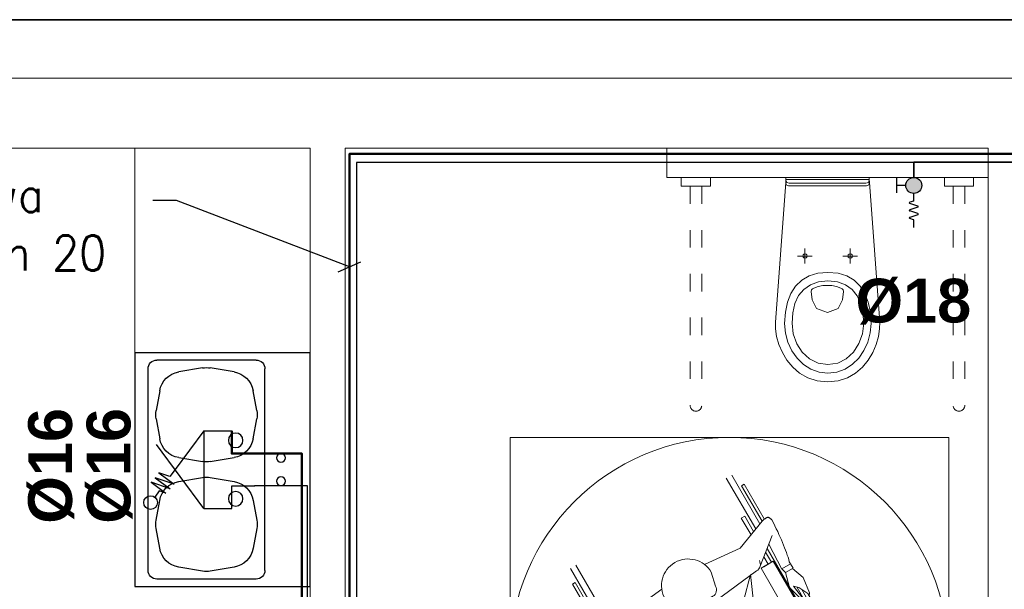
# Model space of a CAD drawing. Header units: millimetres. Extents: x -6697 to 21546, y -3389 to 18959.
# Tile 115 of 153: x 2631 to 2968, y 12673 to 12868. Entities that reach past the tile are written whole.
import ezdxf
from ezdxf import colors
from ezdxf.entities.mleader import LeaderData, LeaderLine
from ezdxf.math import Vec2, Vec3

# ---------------------------------------------------------------- set-up
doc = ezdxf.new("R2010")
doc.units = ezdxf.units.MM
doc.linetypes.add('ACAD_ISO03W100', pattern=[30, 12, -18])
for name, color, linetype, lineweight in [('!opis', 7, 'Continuous', 30), ('sciany_wew', 7, 'Continuous', 18), ('sciany_zew', 7, 'Continuous', 35)]:
    doc.layers.add(name, color=color, linetype=linetype, lineweight=lineweight)
for name, color, linetype, lineweight, true_color in [('2DH_PLS_P', 5, 'Continuous', 25, 0x0000ff), ('2DS_PLS_CW', 20, 'Continuous', 50, 0xff3f00), ('sanitarka', 7, 'Continuous', 5, 0x666666), ('wyposazenie sanitarne', 7, 'Continuous', 5, 0x999999), ('wyposażenie', 7, 'Continuous', 5, 0x999999)]:
    doc.layers.add(name, color=color, linetype=linetype, lineweight=lineweight, true_color=true_color)
for name, color, linetype in [('A-ARM', 12, 'Continuous'), ('opisy', 7, 'Continuous'), ('S_WODA', 150, 'Continuous')]:
    doc.layers.add(name, color=color, linetype=linetype)
doc.styles.add('Arial', font='arial.ttf')
doc.styles.add('opis', font='romans.shx', dxfattribs={"width": 0.9, "height": 18})
doc.styles.get("Standard").update_dxf_attribs({"font": 'arial.ttf'})

# ---------------------------------------------------------------- blocks, each defined once
blk = doc.blocks.new('_Oblique')
at = {"color": 0, "linetype": 'ByBlock', "lineweight": -2}
blk.add_line((-0.5, -0.5), (0.5, 0.5), dxfattribs=at)
blk = doc.blocks.new('B_063500_R')
for points in [[(0, 0), (14.22, 0), (14.2, -0.93), (13.94, -1.69), (13.08, -2), (0, -2), (-13.17, -2), (-14.02, -1.69), (-14.28, -0.93), (-14.3, 0)], [(14.22, -0.7), (14.26, -1.68), (14.09, -2.56), (13.29, -2.93), (0.05, -2.93), (-13.37, -2.93), (-14.17, -2.56), (-14.34, -1.68), (-14.3, -0.7)], [(-7.8, -27.68), (-8.18, -27.57), (-8.45, -27.29), (-8.55, -26.9), (-8.45, -26.51), (-8.18, -26.23), (-7.8, -26.12), (-7.41, -26.23), (-7.14, -26.51), (-7.04, -26.9), (-7.14, -27.29), (-7.41, -27.57)], [(7.71, -27.68), (7.33, -27.57), (7.06, -27.29), (6.95, -26.9), (7.06, -26.51), (7.33, -26.23), (7.71, -26.12), (8.09, -26.23), (8.36, -26.51), (8.47, -26.9), (8.36, -27.29), (8.09, -27.57)]]:
    blk.add_lwpolyline(points, close=True)
for points in [[(-17.9, -49.52), (-14.34, -1.74)], [(14.25, -1.74), (17.82, -49.52)], [(-14.91, -49.95), (-14.68, -46.14), (-13.99, -42.73), (-12.84, -39.75), (-11.23, -37.23), (-9.16, -35.21), (-6.63, -33.73), (-3.63, -32.82), (-0.18, -32.51)], [(-0.18, -32.51), (3.27, -32.82), (6.27, -33.72), (8.82, -35.19), (10.91, -37.19), (12.53, -39.7), (13.7, -42.69), (14.4, -46.11), (14.64, -49.95)], [(-12.4, -49.91), (-12.15, -46.33), (-11.4, -43.18), (-10.15, -40.5), (-8.41, -38.35), (-6.16, -36.76), (-3.42, -35.78), (-0.18, -35.44)], [(-4.57, -37.85), (-5.06, -38.11), (-5.38, -38.46), (-5.49, -39.08), (-5.17, -41.88), (-3.63, -44.85), (0.03, -46.24), (3.7, -44.85), (5.23, -41.88), (5.55, -39.08), (5.44, -38.46), (5.12, -38.11), (4.63, -37.85), (3.15, -37.31), (1.62, -37.03), (0.03, -36.97)], [(0.03, -36.97), (-1.55, -37.03), (-3.09, -37.31), (-4.57, -37.85)], [(-0.18, -35.44), (3.07, -35.77), (5.82, -36.75), (8.09, -38.33), (9.85, -40.47), (11.11, -43.14), (11.87, -46.3), (12.12, -49.91)], [(-0.04, -70.02), (-3.64, -69.65), (-6.82, -68.59), (-9.59, -66.98), (-11.96, -64.92), (-13.93, -62.52), (-15.5, -59.9), (-16.68, -57.18), (-17.47, -54.47), (-17.87, -51.87), (-17.9, -49.52)], [(-0.18, -67.02), (-3.24, -66.65), (-6.04, -65.61), (-8.55, -63.97), (-10.71, -61.83), (-12.47, -59.28), (-13.8, -56.38), (-14.62, -53.25), (-14.91, -49.95)], [(-0.18, -64.09), (-3.51, -63.55), (-6.45, -62.06), (-8.91, -59.78), (-10.79, -56.89), (-11.98, -53.54), (-12.4, -49.91)], [(12.12, -49.91), (11.7, -53.57), (10.49, -56.92), (8.6, -59.81), (6.12, -62.08), (3.16, -63.56), (-0.18, -64.09)], [(14.64, -49.95), (14.35, -53.27), (13.51, -56.42), (12.17, -59.32), (10.39, -61.87), (8.21, -64), (5.69, -65.62), (2.87, -66.66), (-0.18, -67.02)], [(17.82, -49.52), (17.79, -51.87), (17.38, -54.47), (16.59, -57.18), (15.41, -59.9), (13.84, -62.52), (11.88, -64.92), (9.51, -66.98), (6.73, -68.59), (3.55, -69.65), (-0.04, -70.02)]]:
    blk.add_lwpolyline(points)
at = {"color": 1}
for points in [[(-5.26, -26.9), (-10.33, -26.9)], [(-7.8, -24.29), (-7.8, -29.51)], [(10.24, -26.9), (5.18, -26.9)], [(7.71, -24.29), (7.71, -29.51)]]:
    blk.add_lwpolyline(points, dxfattribs=at)
blk = doc.blocks.new('uchwyt podnoszony')
for p, q in [((-5, 0), (-5, -3)), ((-5, -3), (5, -3)), ((5, 0), (5, -3))]:
    blk.add_line(p, q)
at = {"linetype": 'ACAD_ISO03W100', "ltscale": 0.5}
for p, q in [((-2, -3), (-2, -78)), ((2, -3), (2, -78))]:
    blk.add_line(p, q, dxfattribs=at)
blk.add_arc((0, -78), 2, 180, 0, dxfattribs=at)
blk = doc.blocks.new('niepełnosprawny')
at = {"layer": 'wyposażenie', "color": 0}
for p, q in [((866.52, 721.59), (875.94, 705.36)), ((877.29, 707.02), (868.25, 722.59)), ((872.29, 719.62), (871.43, 719.12)), ((871.43, 719.12), (877.96, 707.86)), ((878.66, 708.64), (872.29, 719.62)), ((870.95, 699.21), (877.94, 707.81)), ((872.41, 709.44), (871.33, 708.82)), ((871.33, 708.82), (874.43, 703.49)), ((875.27, 704.53), (872.41, 709.44)), ((881.2, 703.29), (877.35, 693.5)), ((859.54, 694), (870.95, 699.21)), ((879.56, 699.12), (893.62, 674.88)), ((880.11, 700.52), (884.3, 692.55)), ((881.53, 695.04), (877.64, 692.78)), ((881.53, 695.04), (877.64, 692.78)), ((881.53, 695.04), (878.5, 693.28)), ((881.53, 695.04), (878.5, 693.28)), ((878.51, 696.45), (879.88, 694.08)), ((879.09, 697.93), (880.96, 694.71)), ((881.53, 695.04), (897.66, 667.23)), ((825.82, 677.16), (816.79, 692.74)), ((818.52, 693.74), (827.94, 677.51)), ((876.21, 691.95), (863.14, 682.4)), ((880.02, 694.16), (877.64, 692.78)), ((877.64, 692.78), (893.77, 664.97)), ((887.05, 694.18), (884.28, 692.57)), ((885.44, 691.41), (884.28, 692.57)), ((887.85, 692.8), (885.44, 691.41)), ((886.66, 694.84), (887.05, 694.18)), ((887.05, 694.18), (887.85, 692.8)), ((887.72, 692.73), (891.1, 689.82)), ((863.11, 687.12), (861.71, 691.52)), ((874.31, 690.85), (872.02, 682.24)), ((874.31, 690.85), (875.37, 681.06)), ((885.44, 691.41), (886.77, 686.69)), ((891.1, 689.82), (893.09, 684.99)), ((817.37, 687.76), (818.23, 688.26)), ((823.73, 676.78), (817.37, 687.76)), ((818.23, 688.26), (824.76, 677)), ((845.94, 686.11), (835.71, 678.78)), ((886.77, 686.69), (890.25, 683.11)), ((887.95, 687.07), (889.73, 686.63)), ((890.87, 683.35), (887.95, 687.07)), ((895.35, 675.88), (889.01, 686.81)), ((889.73, 686.63), (892.56, 684.68)), ((894.01, 680.19), (890.63, 686.01)), ((826.14, 682.6), (827.22, 683.23)), ((828.99, 677.68), (826.14, 682.6)), ((827.22, 683.23), (830.31, 677.9)), ((847.01, 682.99), (850.13, 679.6)), ((862.24, 683.84), (853.41, 678.73)), ((862.24, 683.84), (860.68, 679.47)), ((890.25, 683.11), (890.87, 683.35)), ((892.56, 684.68), (894.87, 680.69)), ((893.09, 684.99), (892.97, 683.97)), ((860.68, 679.47), (859.33, 678.69)), ((860.68, 679.47), (859.33, 678.69)), ((870.91, 680.78), (862.52, 675.91)), ((875.37, 681.06), (865.56, 673.05)), ((894.01, 680.19), (894.87, 680.69)), ((835.71, 678.78), (824.82, 677)), ((839.44, 670.62), (854.22, 677.23)), ((853.41, 678.73), (857.98, 677.91)), ((857.98, 677.91), (859.33, 678.69)), ((857.98, 677.91), (859.33, 678.69)), ((851.77, 669.68), (860.16, 674.55)), ((865.56, 673.05), (861.13, 670.49)), ((895.35, 675.88), (893.62, 674.88)), ((895.35, 675.88), (893.62, 674.88)), ((827.12, 671.92), (837.53, 670.4)), ((830.06, 671.49), (834.91, 663.9)), ((831.55, 671.27), (845.61, 647.03)), ((832.82, 671.09), (834.69, 667.86)), ((834.39, 670.86), (835.77, 668.49)), ((841.34, 671.72), (849.32, 665.94)), ((841.34, 671.72), (849.95, 669.43)), ((841.34, 671.72), (849.32, 665.94)), ((841.34, 671.72), (847.31, 670.13)), ((849.32, 665.94), (861.13, 670.49)), ((834.12, 667.53), (838.01, 669.79)), ((834.12, 667.53), (838.01, 669.79)), ((834.12, 667.53), (837.15, 669.29)), ((834.12, 667.53), (837.15, 669.29)), ((834.12, 667.53), (850.25, 639.73)), ((835.63, 668.41), (838.01, 669.79)), ((838.01, 669.79), (854.14, 641.98)), ((897.66, 667.23), (893.77, 664.97)), ((832.12, 662.32), (834.89, 663.92)), ((835.33, 662.34), (834.89, 663.92)), ((831.74, 662.98), (832.12, 662.32)), ((832.12, 662.32), (832.92, 660.94)), ((832.92, 660.94), (835.33, 662.34)), ((833.05, 661.02), (833.9, 656.63)), ((835.33, 662.34), (838.76, 658.84)), ((837.85, 658.01), (837.34, 656.24)), ((839.63, 653.62), (837.85, 658.01)), ((838.76, 658.84), (840.14, 654.05)), ((890.8, 654.51), (899.81, 659.73)), ((833.9, 656.63), (837.11, 652.51)), ((837.34, 656.24), (837.63, 652.82)), ((840.81, 649.33), (837.44, 655.15)), ((843.88, 646.03), (837.55, 656.95)), ((902.58, 654.96), (914.56, 634.3)), ((915.64, 634.93), (903.71, 655.5)), ((837.11, 652.51), (838.04, 652.11)), ((837.63, 652.82), (839.95, 648.83)), ((840.14, 654.05), (839.63, 653.62)), ((884.81, 651.03), (870.7, 642.84)), ((840.81, 649.33), (839.95, 648.83)), ((843.88, 646.03), (845.61, 647.03)), ((843.88, 646.03), (845.61, 647.03)), ((899.75, 640.09), (908.32, 645.06)), ((850.25, 639.73), (854.14, 641.98)), ((855.69, 634.14), (864.62, 639.32)), ((890.15, 634.52), (896.26, 638.07)), ((913.34, 636.41), (905.51, 631.87)), ((890.15, 634.52), (895.17, 625.87)), ((890.15, 634.52), (895.17, 625.87)), ((858.46, 629.37), (866.44, 615.61)), ((876.27, 626.52), (882.35, 630.04)), ((882.35, 630.04), (887.39, 621.36)), ((895.17, 625.87), (901.4, 629.49)), ((857.38, 628.74), (863.33, 618.49)), ((873.13, 624.78), (863, 619.05)), ((880.91, 617.71), (887.34, 621.43)), ((863, 619.05), (869.38, 608.05)), ((869.22, 610.82), (877.02, 615.35)), ((870.47, 608.67), (869.38, 608.05))]:
    blk.add_line(p, q, dxfattribs=at)
at = {"layer": 'wyposażenie'}
blk.add_lwpolyline([(797.49, 734.6), (937.56, 734.6), (937.56, 594.53), (797.49, 594.53)], close=True, dxfattribs=at)
at = {"layer": 'wyposażenie', "color": 0}
for points in [[(877.96, 707.86), (878.11, 707.99), (878.26, 708.11), (878.4, 708.23), (878.53, 708.34), (878.66, 708.44), (878.78, 708.54), (878.9, 708.62), (879.01, 708.7), (879.11, 708.77), (879.21, 708.84), (879.31, 708.89), (879.4, 708.94), (879.48, 708.98), (879.56, 709.02), (879.63, 709.04), (879.7, 709.06), (879.76, 709.07), (879.83, 709.08), (879.9, 709.07), (879.97, 709.05), (880.05, 709.03), (880.13, 709), (880.21, 708.96), (880.29, 708.91), (880.38, 708.86), (880.47, 708.79), (880.56, 708.72), (880.66, 708.64), (880.75, 708.55), (880.86, 708.45), (880.96, 708.34), (881.06, 708.23)], [(881.06, 708.23), (881.56, 707.27), (882.04, 706.32), (882.5, 705.4), (882.94, 704.49), (883.36, 703.59), (883.76, 702.71), (884.14, 701.85), (884.5, 701.01), (884.84, 700.18), (885.16, 699.37), (885.46, 698.57), (885.74, 697.79), (886, 697.03), (886.24, 696.29), (886.46, 695.56), (886.66, 694.84)], [(875.37, 681.06), (876.64, 679.45), (877.85, 677.9), (879, 676.39), (880.09, 674.94), (881.12, 673.53), (882.08, 672.17), (882.98, 670.86), (883.82, 669.6), (884.6, 668.39), (885.32, 667.23), (885.97, 666.11), (886.57, 665.05), (887.1, 664.03), (887.57, 663.07), (887.97, 662.15), (888.32, 661.28), (888.62, 660.46), (888.91, 659.68), (889.18, 658.95), (889.44, 658.27), (889.68, 657.64), (889.91, 657.05), (890.11, 656.51), (890.31, 656.01), (890.48, 655.56), (890.64, 655.16), (890.78, 654.81), (890.91, 654.5), (891.02, 654.24), (891.11, 654.02), (891.19, 653.85), (891.25, 653.73), (891.3, 653.63), (891.34, 653.53), (891.37, 653.42), (891.39, 653.31), (891.4, 653.19), (891.41, 653.07), (891.4, 652.95), (891.39, 652.82), (891.37, 652.69), (891.34, 652.56), (891.3, 652.42), (891.25, 652.27), (891.19, 652.13), (891.13, 651.98), (891.05, 651.82), (890.97, 651.67), (890.88, 651.51), (890.78, 651.36), (890.68, 651.21), (890.57, 651.08), (890.46, 650.94), (890.34, 650.81), (890.21, 650.69), (890.08, 650.58), (889.95, 650.47), (889.81, 650.36), (889.66, 650.26), (889.51, 650.17), (889.35, 650.08), (889.19, 650), (889.02, 649.92), (888.84, 649.85), (888.66, 649.79), (888.49, 649.74), (888.31, 649.7), (888.14, 649.67), (887.96, 649.66), (887.79, 649.65), (887.62, 649.65), (887.45, 649.67), (887.28, 649.69), (887.11, 649.73), (886.94, 649.77), (886.77, 649.83), (886.61, 649.9), (886.44, 649.98), (886.28, 650.07), (886.11, 650.17), (885.95, 650.28), (885.8, 650.4), (885.65, 650.52), (885.51, 650.64), (885.37, 650.78), (885.25, 650.91), (885.12, 651.06), (885.01, 651.21), (884.9, 651.36), (884.79, 651.52), (884.7, 651.68), (884.6, 651.85), (884.52, 652.03), (884.44, 652.21), (884.37, 652.4), (884.3, 652.59), (884.24, 652.79), (884.16, 652.98), (884.07, 653.18), (883.96, 653.37), (883.85, 653.56), (883.73, 653.76), (883.6, 653.95), (883.45, 654.14), (883.29, 654.33), (883.13, 654.52), (882.95, 654.71), (882.76, 654.9), (882.56, 655.09), (882.35, 655.28), (882.13, 655.46), (881.89, 655.65), (881.6, 655.89), (881.19, 656.23), (880.66, 656.67), (880.02, 657.22), (879.26, 657.87), (878.39, 658.62), (877.41, 659.47), (876.3, 660.43), (875.09, 661.49), (873.75, 662.65), (872.31, 663.91), (870.74, 665.28), (869.07, 666.75), (867.28, 668.32), (865.37, 669.99), (863.34, 671.77)], [(824.76, 677), (824.57, 676.93), (824.39, 676.87), (824.22, 676.8), (824.06, 676.74), (823.91, 676.68), (823.77, 676.62), (823.63, 676.56), (823.51, 676.51), (823.39, 676.45), (823.29, 676.4), (823.19, 676.34), (823.11, 676.29), (823.03, 676.24), (822.96, 676.19), (822.9, 676.14), (822.85, 676.09), (822.81, 676.04), (822.78, 675.98), (822.75, 675.92), (822.72, 675.84), (822.71, 675.77), (822.69, 675.68), (822.69, 675.59), (822.69, 675.5), (822.69, 675.39), (822.71, 675.28), (822.72, 675.17), (822.75, 675.04), (822.78, 674.91), (822.81, 674.78), (822.85, 674.64), (822.9, 674.49)], [(822.9, 674.49), (823.49, 673.58), (824.07, 672.69), (824.64, 671.83), (825.22, 671), (825.78, 670.19), (826.35, 669.41), (826.91, 668.65), (827.46, 667.92), (828.01, 667.21), (828.56, 666.53), (829.1, 665.88), (829.63, 665.25), (830.17, 664.64), (830.69, 664.06), (831.22, 663.51), (831.74, 662.98)], [(849.32, 665.94), (850.07, 664.04), (850.82, 662.22), (851.56, 660.47), (852.28, 658.8), (852.99, 657.22), (853.69, 655.7), (854.38, 654.27), (855.06, 652.92), (855.72, 651.64), (856.38, 650.44), (857.02, 649.32), (857.65, 648.27), (858.27, 647.31), (858.87, 646.42), (859.47, 645.61), (860.05, 644.88), (860.62, 644.21), (861.14, 643.57), (861.64, 642.98), (862.11, 642.42), (862.54, 641.89), (862.94, 641.41), (863.3, 640.96), (863.64, 640.54), (863.94, 640.17), (864.21, 639.83), (864.45, 639.53), (864.65, 639.27), (864.83, 639.04), (864.97, 638.86), (865.07, 638.7), (865.15, 638.59), (865.21, 638.5), (865.28, 638.41), (865.36, 638.33), (865.45, 638.26), (865.54, 638.19), (865.64, 638.13), (865.75, 638.07), (865.87, 638.02), (865.99, 637.97), (866.13, 637.93), (866.27, 637.9), (866.41, 637.87), (866.57, 637.84), (866.73, 637.83), (866.9, 637.82), (867.08, 637.81), (867.26, 637.81), (867.44, 637.82), (867.62, 637.84), (867.79, 637.86), (867.96, 637.89), (868.13, 637.93), (868.3, 637.98), (868.47, 638.04), (868.63, 638.1), (868.79, 638.17), (868.95, 638.25), (869.11, 638.33), (869.26, 638.43), (869.41, 638.53), (869.56, 638.64), (869.71, 638.76), (869.85, 638.88), (869.98, 639.01), (870.11, 639.14), (870.22, 639.28), (870.32, 639.42), (870.41, 639.57), (870.49, 639.72), (870.57, 639.87), (870.63, 640.03), (870.68, 640.2), (870.72, 640.37), (870.76, 640.54), (870.78, 640.72), (870.79, 640.9), (870.8, 641.09), (870.79, 641.28), (870.77, 641.48), (870.75, 641.67), (870.72, 641.86), (870.68, 642.04), (870.63, 642.22), (870.58, 642.4), (870.51, 642.58), (870.44, 642.76), (870.36, 642.93), (870.28, 643.1), (870.18, 643.26), (870.08, 643.43), (869.97, 643.59), (869.85, 643.75), (869.72, 643.9), (869.59, 644.06), (869.45, 644.21), (869.32, 644.38), (869.2, 644.55), (869.08, 644.74), (868.97, 644.93), (868.86, 645.13), (868.76, 645.34), (868.67, 645.56), (868.58, 645.79), (868.5, 646.03), (868.42, 646.28), (868.35, 646.54), (868.29, 646.81), (868.23, 647.08), (868.17, 647.37), (868.13, 647.67), (868.07, 648.04), (867.98, 648.57), (867.85, 649.24), (867.7, 650.07), (867.51, 651.05), (867.29, 652.18), (867.04, 653.46), (866.76, 654.89), (866.44, 656.47), (866.09, 658.21), (865.72, 660.09), (865.31, 662.12), (864.86, 664.31), (864.39, 666.64), (863.88, 669.13), (863.34, 671.77)], [(891.67, 652.94), (892.51, 652.09), (893.3, 651.26), (894.04, 650.47), (894.73, 649.7), (895.36, 648.97), (895.94, 648.26), (896.47, 647.59), (896.95, 646.95), (897.38, 646.33), (897.75, 645.75), (898.08, 645.2), (898.35, 644.67), (898.57, 644.18), (898.74, 643.72), (898.85, 643.29), (898.92, 642.89), (898.97, 642.5), (899.04, 642.12), (899.13, 641.73), (899.24, 641.35), (899.36, 640.97), (899.51, 640.6), (899.68, 640.22), (899.87, 639.85), (900.08, 639.48), (900.31, 639.11), (900.55, 638.74), (900.82, 638.37), (901.11, 638.01), (901.42, 637.64), (901.74, 637.28), (902.09, 636.92), (902.44, 636.57), (902.77, 636.24), (903.08, 635.91), (903.38, 635.61), (903.65, 635.32), (903.91, 635.05), (904.16, 634.79), (904.38, 634.54), (904.59, 634.31), (904.78, 634.1), (904.95, 633.9), (905.1, 633.72), (905.24, 633.55), (905.36, 633.4), (905.46, 633.26), (905.54, 633.14), (905.61, 633.02), (905.65, 632.89), (905.67, 632.74), (905.68, 632.59), (905.66, 632.41), (905.63, 632.23), (905.57, 632.03), (905.49, 631.82), (905.39, 631.6), (905.28, 631.36), (905.14, 631.11), (904.98, 630.85), (904.81, 630.58), (904.61, 630.29), (904.39, 629.99), (904.15, 629.67), (903.91, 629.37), (903.68, 629.09), (903.46, 628.84), (903.26, 628.63), (903.07, 628.44), (902.89, 628.28), (902.72, 628.15), (902.57, 628.05), (902.43, 627.98), (902.3, 627.94), (902.19, 627.93), (902.08, 627.94), (901.99, 627.99), (901.92, 628.07), (901.85, 628.17), (901.8, 628.31), (901.75, 628.46), (901.7, 628.63), (901.64, 628.81), (901.57, 629), (901.5, 629.2), (901.43, 629.41), (901.35, 629.64), (901.26, 629.87), (901.17, 630.12), (901.07, 630.38), (900.97, 630.65), (900.86, 630.93), (900.74, 631.22), (900.62, 631.52), (900.5, 631.84), (900.37, 632.16), (900.23, 632.49), (900.09, 632.81), (899.95, 633.12), (899.8, 633.43), (899.65, 633.72), (899.5, 634.01), (899.34, 634.29), (899.18, 634.56), (899.02, 634.83), (898.85, 635.08), (898.68, 635.33), (898.51, 635.57), (898.33, 635.8), (898.15, 636.02), (897.97, 636.24), (897.78, 636.44), (897.58, 636.65), (897.37, 636.86), (897.14, 637.08), (896.9, 637.31), (896.64, 637.54), (896.37, 637.78), (896.08, 638.02), (895.78, 638.27), (895.46, 638.53), (895.13, 638.79), (894.78, 639.06), (894.42, 639.34), (894.04, 639.62), (893.65, 639.91), (893.24, 640.2), (892.82, 640.51), (892.4, 640.83), (891.99, 641.18), (891.58, 641.56), (891.19, 641.97), (890.82, 642.41), (890.45, 642.89), (890.09, 643.39), (889.75, 643.93), (889.42, 644.49), (889.1, 645.09), (888.79, 645.72), (888.49, 646.38), (888.21, 647.07), (887.93, 647.79), (887.67, 648.54), (887.42, 649.32)], [(865.57, 637.93), (865.88, 636.77), (866.2, 635.68), (866.52, 634.64), (866.83, 633.66), (867.15, 632.74), (867.47, 631.89), (867.78, 631.09), (868.1, 630.35), (868.41, 629.68), (868.73, 629.06), (869.04, 628.5), (869.36, 628), (869.67, 627.56), (869.99, 627.19), (870.3, 626.87), (870.62, 626.61), (870.93, 626.37), (871.22, 626.12), (871.51, 625.85), (871.78, 625.56), (872.05, 625.26), (872.3, 624.94), (872.54, 624.61), (872.76, 624.26), (872.98, 623.89), (873.19, 623.51), (873.38, 623.11), (873.56, 622.69), (873.73, 622.26), (873.89, 621.81), (874.04, 621.35), (874.18, 620.87), (874.31, 620.39), (874.43, 619.94), (874.55, 619.51), (874.67, 619.1), (874.78, 618.71), (874.88, 618.35), (874.98, 618.01), (875.08, 617.69), (875.18, 617.4), (875.27, 617.13), (875.35, 616.88), (875.43, 616.66), (875.51, 616.45), (875.58, 616.27), (875.65, 616.12), (875.71, 615.99), (875.78, 615.87), (875.87, 615.76), (875.99, 615.67), (876.12, 615.59), (876.28, 615.51), (876.46, 615.45), (876.65, 615.4), (876.88, 615.36), (877.12, 615.34), (877.38, 615.32), (877.66, 615.31), (877.97, 615.32), (878.3, 615.33), (878.65, 615.36), (879.02, 615.39), (879.41, 615.44), (879.79, 615.5), (880.15, 615.56), (880.47, 615.62), (880.76, 615.69), (881.02, 615.76), (881.25, 615.83), (881.44, 615.91), (881.6, 615.99), (881.74, 616.08), (881.84, 616.17), (881.9, 616.26), (881.94, 616.36), (881.95, 616.46), (881.92, 616.57), (881.86, 616.67), (881.77, 616.79), (881.66, 616.91), (881.54, 617.04), (881.42, 617.18), (881.28, 617.33), (881.15, 617.49), (881, 617.66), (880.85, 617.85), (880.69, 618.04), (880.52, 618.25), (880.35, 618.46), (880.17, 618.68), (879.98, 618.92), (879.78, 619.17), (879.58, 619.42), (879.37, 619.69), (879.16, 619.97), (878.94, 620.25), (878.73, 620.53), (878.54, 620.81), (878.35, 621.09), (878.17, 621.37), (878, 621.64), (877.83, 621.92), (877.68, 622.19), (877.53, 622.47), (877.4, 622.74), (877.27, 623.01), (877.15, 623.28), (877.04, 623.55), (876.94, 623.82), (876.84, 624.09), (876.76, 624.35), (876.68, 624.63), (876.6, 624.92), (876.53, 625.23), (876.45, 625.55), (876.38, 625.89), (876.31, 626.24), (876.25, 626.61), (876.18, 627), (876.12, 627.4), (876.06, 627.82), (876, 628.26), (875.95, 628.71), (875.89, 629.18), (875.84, 629.66), (875.79, 630.16), (875.74, 630.68), (875.68, 631.21), (875.58, 631.74), (875.45, 632.28), (875.29, 632.82), (875.1, 633.37), (874.87, 633.93), (874.62, 634.49), (874.33, 635.06), (874, 635.63), (873.65, 636.21), (873.26, 636.79), (872.84, 637.38), (872.39, 637.97), (871.91, 638.57), (871.39, 639.17), (870.84, 639.78)]]:
    blk.add_lwpolyline(points, dxfattribs=at)
for points in [[(897.09, 666.9), (915.64, 634.93), (914.56, 634.3), (896.01, 666.27)], [(850.29, 643.45), (870.43, 608.73), (869.38, 608.05), (849.21, 642.82)]]:
    blk.add_lwpolyline(points, close=True, dxfattribs=at)
blk.add_circle((867.52, 664.57), 70.03, dxfattribs=at)
for centre, radius, start, end in [((854.36, 687.26), 8.5, 30.1174, 210.1174), ((875.01, 694.03), 2.4, 300.1174, 30.1174), ((861.03, 685.92), 2.4, 300.1174, 30.1174), ((852.21, 680.8), 2.4, 210.1174, 300.1174), ((869.7, 682.86), 2.4, 300.1174, 345.1174), ((838.23, 672.69), 2.4, 210.1174, 300.1174), ((838.23, 672.69), 2.4, 210.1174, 300.1174), ((850.56, 671.75), 2.4, 255.1174, 300.1174)]:
    blk.add_arc(centre, radius, start, end, dxfattribs=at)
blk = doc.blocks.new('DYBY2002-B01x0204')
at = {"layer": 'A-ARM'}
for p, q in [((0, 60), (80, 60)), ((0, 0), (0, 60)), ((80, 60), (80, 0)), ((74.5, 55.5), (5.5, 55.5)), ((2.5, 18.5), (2.5, 52.5)), ((13.04, 51.51), (19.82, 52.74)), ((22.68, 52.74), (29.46, 51.51)), ((57.32, 52.74), (50.54, 51.51)), ((66.96, 51.51), (60.18, 52.74)), ((77.5, 18.5), (77.5, 52.5)), ((5.22, 36.82), (6.58, 44.95)), ((35.92, 44.95), (37.28, 36.82)), ((44.08, 44.95), (42.72, 36.82)), ((74.78, 36.82), (73.42, 44.95)), ((6.58, 26.05), (5.22, 34.18)), ((37.28, 34.18), (35.92, 26.05)), ((42.72, 34.18), (44.08, 26.05)), ((73.42, 26.05), (74.78, 34.18)), ((36.16, 27.44), (36.16, 27.44)), ((19.82, 18.26), (13.04, 19.49)), ((29.46, 19.49), (22.68, 18.26)), ((50.54, 19.49), (57.32, 18.26)), ((60.18, 18.26), (66.96, 19.49)), ((74.5, 15.5), (5.5, 15.5)), ((80, 0), (0, 0))]:
    blk.add_line(p, q, dxfattribs=at)
for centre, radius in [((30, 25.5), 2.5), ((50, 25.5), 2.5), ((36, 10), 1.5), ((44, 10), 1.5)]:
    blk.add_circle(centre, radius, dxfattribs=at)
for centre, radius, start, end in [((5.5, 52.5), 3, 90, 180), ((74.5, 52.5), 3, 0, 90), ((14.47, 43.64), 8, 100.3048, 170.5377), ((21.25, 44.87), 8, 79.6952, 100.3048), ((28.03, 43.64), 8, 9.4623, 79.6952), ((51.97, 43.64), 8, 100.3048, 170.5377), ((58.75, 44.87), 8, 79.6952, 100.3048), ((65.53, 43.64), 8, 9.4623, 79.6952), ((13.11, 35.5), 8, 170.5377, 189.4623), ((29.39, 35.5), 8, 350.5377, 9.4623), ((50.61, 35.5), 8, 170.5377, 189.4623), ((66.89, 35.5), 8, 350.5377, 9.4623), ((28.26, 28.75), 8, 350.5377, 350.5399), ((14.47, 27.36), 8, 189.4623, 259.6952), ((28.03, 27.36), 8, 280.3048, 350.5377), ((51.97, 27.36), 8, 189.4623, 259.6952), ((65.53, 27.36), 8, 280.3048, 350.5377), ((5.5, 18.5), 3, 180, 270), ((21.25, 26.13), 8, 259.6952, 280.3048), ((58.75, 26.13), 8, 259.6952, 280.3048), ((74.5, 18.5), 3, 270, 0)]:
    blk.add_arc(centre, radius, start, end, dxfattribs=at)
blk = doc.blocks.new('parter')
at = {"layer": 'sciany_wew'}
for points in [[(747, 1282), (44, 1282), (20, 1282), (20, 818)], [(44, 1168), (44, 1258), (306, 1258), (306, 943)], [(318, 1258), (318, 992), (318, 980), (413, 980)], [(538, 980), (538, 1258), (318, 1258)]]:
    blk.add_lwpolyline(points, dxfattribs=at)
at = {"layer": 'sciany_zew'}
blk.add_lwpolyline([(747, 1302), (44, 1302), (0, 1302), (0, 1168)], dxfattribs=at)
at = {"layer": 'wyposazenie sanitarne'}
blk.add_lwpolyline([(538, 1258), (538, 1248), (428, 1248), (428, 1258)], dxfattribs=at)
at = {"layer": 'wyposażenie'}
blk.add_lwpolyline([(306, 1108), (246, 1108), (246, 1258), (306, 1258), (306, 1108)], dxfattribs=at)
at = {"layer": 'A-ARM', "xscale": -1, "rotation": 90}
blk.add_blockref('DYBY2002-B01x0204', (306, 1188), dxfattribs=at)
at = {"layer": 'sanitarka', "extrusion": (0, 0, -1), "xscale": -1, "zscale": -1}
blk.add_blockref('uchwyt podnoszony', (-438, 1248), dxfattribs=at)
at = {"layer": 'sanitarka', "extrusion": (0, 0, -1), "zscale": -1}
for name, p in [('B_063500_R', (-483, 1248)), ('uchwyt podnoszony', (-528, 1248))]:
    blk.add_blockref(name, p, dxfattribs=at)
at = {"layer": 'wyposazenie sanitarne', "xscale": 1.07142857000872, "yscale": 1.07142857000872, "zscale": 1.07142857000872}
blk.add_blockref('niepełnosprawny', (-480.04, 371.93), dxfattribs=at)
blk = doc.blocks.new('ZAWOR_KRAN')
at = {"layer": 'S_WODA', "color": 7, "ltscale": 0.025}
for p, q in [((1370.41, 23075.92), (1360.55, 23062.65)), ((1370.41, 23075.92), (1379.94, 23075.92)), ((1370.41, 23075.92), (1370.41, 23049.37)), ((1370.41, 23049.37), (1354.13, 23071.28)), ((1370.41, 23049.37), (1379.94, 23049.37))]:
    blk.add_line(p, q, dxfattribs=at)
at = {"layer": 'S_WODA', "color": 7, "ltscale": 10}
for p, q in [((1360.25, 23057.61), (1353.74, 23059.83)), ((1353.74, 23059.83), (1358.8, 23056.07)), ((1355, 23061.51), (1360.25, 23057.61)), ((1358.76, 23060.23), (1355, 23061.51)), ((1360.55, 23062.65), (1358.76, 23060.23)), ((1352.29, 23058.29), (1357.35, 23054.54)), ((1358.8, 23056.07), (1352.29, 23058.29)), ((1355.1, 23055.31), (1353.54, 23053.21)), ((1357.35, 23054.54), (1355.1, 23055.31))]:
    blk.add_line(p, q, dxfattribs=at)
at = {"layer": 'S_WODA', "color": 7}
blk.add_circle((1352.14, 23051.32), 2.35, dxfattribs=at)
blk = doc.blocks.new('ZAWORY CIEPLA ZIMNA')
at = {"layer": '2DH_PLS_P'}
blk.add_lwpolyline([(-9.52, 13.28), (-9.52, 5.57), (-17.35, 5.57)], dxfattribs=at)
at = {"layer": '2DS_PLS_CW'}
blk.add_lwpolyline([(-9.52, -13.28), (-9.52, -5.48), (-17.35, -5.48)], dxfattribs=at)
at = {"layer": 'sciany_wew', "rotation": 180}
blk.add_blockref('ZAWOR_KRAN', (1370.41, 23062.65), dxfattribs=at)
at = {"layer": '2DH_PLS_P', "insert": (52.27, -1.26), "char_height": 15, "width": 591.855, "attachment_point": 5, "rotation": 270, "line_spacing_factor": 0.9, "style": 'Arial'}
blk.add_mtext('{\\fArial|b1|i0|c238|p34;%%C16}', dxfattribs=at)
at = {"layer": '2DS_PLS_CW', "ltscale": 0.1, "insert": (32.27, -1.26), "char_height": 15, "width": 591.855, "attachment_point": 5, "rotation": 270, "line_spacing_factor": 0.9, "style": 'Arial'}
blk.add_mtext('{\\fArial|b1|i0|c238|p34;%%C16}', dxfattribs=at)
blk = doc.blocks.new('ZAWOR_WC')
at = {"layer": 'S_WODA'}
blk.add_hatch(color=7, dxfattribs=at).paths.add_polyline_path([(2.74, 2.74, 1), (2.74, -2.74, 1)])
at = {"layer": 'S_WODA', "color": 7}
for p, q in [((7.9, 0), (5.48, 0)), ((9.8, 1.4), (8.88, -1.4)), ((10.18, 1.4), (11.09, -1.4)), ((12.39, 1.4), (11.47, -1.4)), ((12.77, 1.4), (13.69, -1.4)), ((17.09, 0), (14.67, 0)), ((2.74, -2.74), (2.74, -5.91)), ((8.09, -0.14), (8.5, -1.4)), ((14.48, -0.14), (14.07, -1.4)), ((0.17, -5.91), (5.31, -5.91))]:
    blk.add_line(p, q, dxfattribs=at)
blk.add_circle((2.74, 0), 2.74, dxfattribs=at)
for centre, start, end in [((9.99, 1.34), 18.0665, 161.9335), ((12.58, 1.34), 18.0665, 161.9335), ((7.9, -0.2), 18.0665, 90), ((8.69, -1.34), 198.0665, 341.9335), ((11.28, -1.34), 198.0665, 341.9335), ((13.88, -1.34), 198.0665, 341.9335), ((14.67, -0.2), 90, 161.9335)]:
    blk.add_arc(centre, 0.2, start, end, dxfattribs=at)

msp = doc.modelspace()

# ---------------------------------------------------------------- linework, layer by layer
at = {"layer": '2DH_PLS_P'}
for points in [[(3317.81, 12640.69), (3124.41, 12640.69), (3124.41, 12712.53), (3124.41, 12705.75), (3099.45, 12705.75), (3099.45, 12818.77), (3079.25, 12818.77), (3079.24, 12813.56), (3079.24, 12818.77), (2937.25, 12818.77), (2937.26, 12813.56), (2937.26, 12818.77), (2977.97, 12818.77), (2977.97, 12603.89), (2981.71, 12603.89), (2977.97, 12603.89), (2977.97, 12818.77), (2937.25, 12818.69), (2746.59, 12818.69), (2746.59, 12652.04), (2756.08, 12652.04), (2746.59, 12652.04), (2746.59, 12605.76), (2729.74, 12605.76)], [(2729.74, 12605.76), (2729.74, 12596.74), (2725.17, 12596.74), (2729.74, 12596.74), (2729.74, 12708), (2711.69, 12708)]]:
    msp.add_lwpolyline(points, dxfattribs=at)
at = {"layer": '2DS_PLS_CW'}
msp.add_lwpolyline([(3121.7, 12712.53), (3121.7, 12708.09), (3101.91, 12708.09), (3101.91, 12821.66), (2975.49, 12821.66), (2975.49, 12592.85), (2981.71, 12592.85), (2975.49, 12592.85), (2975.49, 12821.66), (2744.15, 12821.66), (2744.15, 12640.99), (2756.08, 12640.99), (2744.15, 12640.99), (2744.15, 12607.79), (2725.17, 12607.79), (2727.86, 12607.79), (2727.86, 12719.04), (2711.69, 12719.04)], dxfattribs=at)

# ---------------------------------------------------------------- block references
at = {"layer": '2DH_PLS_P', "rotation": 180}
msp.add_blockref('ZAWORY CIEPLA ZIMNA', (2694.35, 12713.56), dxfattribs=at)
at = {"layer": 'sciany_wew'}
msp.add_blockref('parter', (2424.7, 11565.56), dxfattribs=at)
at = {"layer": 'sciany_wew', "rotation": 270}
msp.add_blockref('ZAWOR_WC', (2937.25, 12813.56), dxfattribs=at)

# ---------------------------------------------------------------- texts
at = {"layer": '2DH_PLS_P', "insert": (2937.09, 12771), "char_height": 15, "width": 591.855, "attachment_point": 5, "line_spacing_factor": 0.9, "style": 'Arial'}
msp.add_mtext('{\\fArial|b1|i0|c238|p34;%%C18}', dxfattribs=at)

# ---------------------------------------------------------------- leaders
at = {"layer": '!opis'}
ml = msp.add_multileader_mtext('Standard', dxfattribs=at)
ml.set_content('woda użytkowa\\Pciepła i zimna dn 20', color=256, style='opis')
ml.set_leader_properties()
ml.set_arrow_properties(name='OBLIQUE')
ml.build(insert=Vec2(0, 0))
ml.multileader.update_dxf_attribs({"arrow_head_size": 6})
ctx = ml.context
ctx.base_point, ctx.char_height, ctx.arrow_head_size, ctx.plane_origin = Vec3(2492.9, 12805.7), 12, 6, Vec3(2779.9, 12687.78)
ctx.text_align_type = 1
notes = []
notes.append((ctx, [(0, (1, 1, 0), (2684.9, 12805.7), (-1, 0), 8, [(0, [(2744.15, 12782.98)], 0, [])])]))
ctx.mtext.insert, ctx.mtext.alignment, ctx.mtext.flow_direction = Vec3(2584.9, 12813.7), 2, 5
at = {"layer": 'opisy'}
ml = msp.add_multileader_mtext('Standard', dxfattribs=at)
ml.set_content('{\\fArial|b1|i0|c238|p34;JEDNOSTKA WEWNĘTRZNA\\PDO OBSŁUGI POMPY CIEPŁA\\PZ GRZAŁKĄ O MOCY 9KW\\P WRAZ Z ZASOBNIKIEM\\PWODY CIEPŁEJ O POJEMNOŚCI MINIMUM 200DM³\\PZESTAW USTAWIĆ NA COKOLE\\PO WYSOKOŚCI 5CM\\PPONAD POZIOMEM POSADZKI\\PWYMIARY COKOŁU DOPASOWAĆ\\PDO ZASTOSOWANEGO URZĄDZENIA}', color=256)
ml.set_leader_properties()
ml.build(insert=Vec2(0, 0))
ctx = ml.context
ctx.base_point, ctx.char_height, ctx.plane_origin = Vec3(2588.9, 12255.08), 12, Vec3(3135.7, 12714.53)
ctx.text_align_type = 2
notes.append((ctx, [(1, (1, 1, 0), (3005.68, 12255.08), (-1, 0), 8, [(0, [(3135.7, 12714.53)], 0, [])])]))
ctx.mtext.insert, ctx.mtext.alignment, ctx.mtext.flow_direction = Vec3(2995.68, 12262.8), 3, 5
for ctx, leaders in notes:
    for number, flags, end, landing, length, lines in leaders:
        leader = LeaderData()
        leader.index, (leader.has_last_leader_line, leader.has_dogleg_vector, leader.attachment_direction) = number, flags
        leader.last_leader_point, leader.dogleg_vector, leader.dogleg_length = Vec3(end), Vec3(landing), length
        for number, points, colour, breaks in lines:
            line = LeaderLine()
            line.index, line.vertices, line.color, line.breaks = number, Vec3.list(points), colors.encode_raw_color(colour), breaks
            leader.lines.append(line)
        ctx.leaders.append(leader)

doc.saveas('drawing.dxf')
